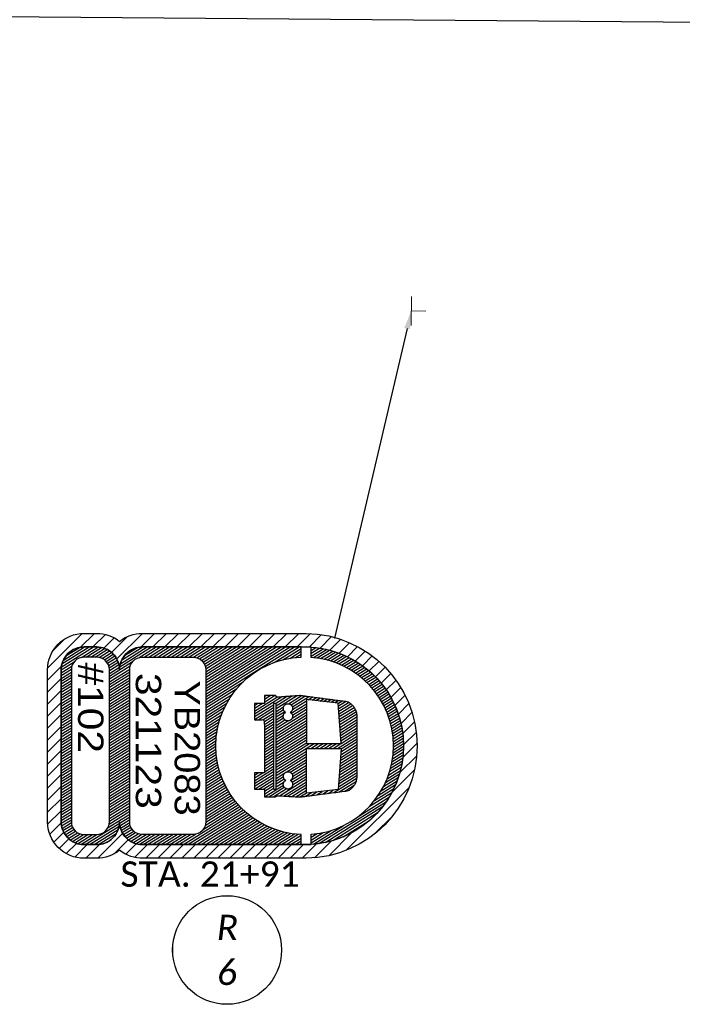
# Model space of a CAD drawing. Header units: feet. Extents: x 2241205 to 2250852, y 595253 to 597159.
# Tile 7 of 32: x 2245588 to 2245734, y 595827 to 596044. Entities that reach past the tile are written whole.
import ezdxf
from ezdxf import colors
from ezdxf.entities.mleader import LeaderData, LeaderLine
from ezdxf.enums import TextEntityAlignment as Align
from ezdxf.math import Vec2, Vec3

# ---------------------------------------------------------------- set-up
doc = ezdxf.new("R2010")
doc.units = ezdxf.units.FT
doc.header["$MEASUREMENT"] = 0
doc.set_wipeout_variables(frame=1)
doc.layers.add('SC_Scratch1', color=7, linetype='Continuous', plot=False)
for name, color, linetype in [('SN_P_Signs', 120, 'Continuous'), ('SN_P_Text', 7, 'Continuous'), ('SN_X_Public', 3, 'Continuous'), ('SN_X_Text', 7, 'Continuous')]:
    doc.layers.add(name, color=color, linetype=linetype)
doc.styles.add('P_Slanted_Normal', font='calibrii.ttf', dxfattribs={"height": 0.14})
doc.styles.get("Standard").update_dxf_attribs({"font": 'arial.ttf'})
doc.styles.add('Straight-Normal', font='font30.shx', dxfattribs={"height": 0.14})
doc.styles.add('X_Straight_Normal', font='calibril.ttf', dxfattribs={"height": 0.14})

# ---------------------------------------------------------------- blocks, each defined once
blk = doc.blocks.new('SGN1P')
at = {"layer": 'SN_X_Public', "color": 3, "linetype": 'Continuous', "lineweight": 0}
for p, q in [((0, 0.08), (0, -0.08)), ((0, 0), (-0.08, 0))]:
    blk.add_line(p, q, dxfattribs=at)
blk = doc.blocks.new('A$Ca7a18b77')
at = {"layer": 'SN_X_Public', "linetype": 'Continuous'}
for p, q in [((-6.96, 72.02), (-8.16, 73.95)), ((-6.46, 72.2), (-7.7, 74.19)), ((-5.95, 72.37), (-7.17, 74.32)), ((-5.43, 72.53), (-6.66, 74.49)), ((-4.9, 72.67), (-6.14, 74.65)), ((-4.37, 72.8), (-5.62, 74.8)), ((-3.83, 72.92), (-5.08, 74.93)), ((-3.27, 73.02), (-4.55, 75.05)), ((-2.71, 73.1), (-4, 75.16)), ((-2.14, 73.18), (-3.44, 75.26)), ((-1.56, 73.23), (-2.88, 75.34)), ((-0.97, 73.27), (-2.31, 75.41)), ((-0.37, 73.29), (-1.72, 75.46)), ((0.25, 73.29), (-1.13, 75.5)), ((0.88, 73.27), (-0.53, 75.52)), ((1.52, 73.23), (0.08, 75.53)), ((2.17, 73.17), (0.7, 75.52)), ((2.84, 73.09), (1.34, 75.49)), ((3.52, 72.97), (1.98, 75.44)), ((4.23, 72.83), (2.64, 75.37)), ((4.95, 72.66), (3.32, 75.28)), ((5.7, 72.44), (4, 75.16)), ((6.48, 72.19), (4.71, 75.02)), ((7.28, 71.89), (5.43, 74.84)), ((8.12, 71.53), (6.18, 74.64)), ((9, 71.1), (6.94, 74.4)), ((9.94, 70.58), (7.74, 74.11)), ((-10.69, 70.12), (-11.88, 72.01)), ((-10.25, 70.39), (-11.44, 72.29)), ((-9.8, 70.66), (-10.99, 72.56)), ((-9.35, 70.92), (-10.54, 72.82)), ((-8.88, 71.16), (-10.07, 73.07)), ((-8.41, 71.39), (-9.61, 73.3)), ((-7.94, 71.61), (-9.13, 73.53)), ((-7.45, 71.82), (-8.65, 73.74)), ((10.96, 69.94), (8.56, 73.78)), ((12.09, 69.11), (9.42, 73.39)), ((13.42, 67.97), (10.32, 72.94)), ((15.35, 65.87), (11.27, 72.39)), ((21.59, 56.86), (12.3, 71.73)), ((-13.57, 67.83), (-14.78, 69.76)), ((-13.18, 68.19), (-14.39, 70.12)), ((-12.79, 68.54), (-13.99, 70.46)), ((-12.38, 68.88), (-13.58, 70.79)), ((-11.97, 69.21), (-13.16, 71.11)), ((-11.55, 69.52), (-12.74, 71.42)), ((-11.13, 69.82), (-12.31, 71.72)), ((21.34, 58.25), (13.43, 70.9)), ((20.92, 59.91), (14.74, 69.8)), ((-15.73, 65.37), (-17, 67.4)), ((-15.39, 65.82), (-16.65, 67.82)), ((-15.05, 66.25), (-16.29, 68.23)), ((-14.69, 66.66), (-15.92, 68.63)), ((-14.33, 67.06), (-15.55, 69.02)), ((-13.95, 67.45), (-15.17, 69.4)), ((20.1, 62.22), (16.45, 68.04)), ((-16.99, 63.45), (-18.32, 65.57)), ((-16.69, 63.95), (-18, 66.05)), ((-16.38, 64.44), (-17.67, 66.51)), ((-16.06, 64.91), (-17.34, 66.96)), ((-4.67, 61.46), (-7.03, 65.24)), ((-4.08, 61.5), (-6.45, 65.3)), ((-3.49, 61.54), (-5.84, 65.3)), ((-2.9, 61.59), (-5.22, 65.3)), ((-2.31, 61.63), (-4.61, 65.3)), ((-1.72, 61.67), (-3.99, 65.3)), ((-1.13, 61.71), (-3.38, 65.3)), ((-0.54, 61.75), (-2.76, 65.3)), ((0.56, 60.97), (-2.15, 65.3)), ((0.69, 61.74), (-1.53, 65.3)), ((1.34, 61.7), (-0.92, 65.3)), ((1.98, 61.65), (-0.3, 65.3)), ((2.63, 61.61), (0.32, 65.3)), ((3.27, 61.56), (0.93, 65.3)), ((3.91, 61.51), (1.55, 65.3)), ((4.56, 61.47), (2.16, 65.3)), ((5.2, 61.42), (2.78, 65.3)), ((5.85, 61.38), (3.39, 65.3)), ((6.49, 61.33), (4.01, 65.3)), ((7.13, 61.29), (4.62, 65.3)), ((7.78, 61.24), (5.24, 65.3)), ((8.42, 61.2), (5.86, 65.3)), ((9.07, 61.15), (6.47, 65.3)), ((10.33, 60.11), (7.1, 65.28)), ((-18.08, 61.24), (-19.49, 63.51)), ((-17.82, 61.82), (-19.21, 64.05)), ((-17.56, 62.38), (-18.93, 64.57)), ((-17.28, 62.93), (-18.63, 65.08)), ((-8.21, 61.22), (-9.58, 63.41)), ((-7.62, 61.26), (-9.27, 63.89)), ((-7.03, 61.3), (-8.9, 64.29)), ((-6.44, 61.34), (-8.49, 64.63)), ((-5.85, 61.38), (-8.05, 64.9)), ((-5.26, 61.42), (-7.56, 65.11)), ((10.17, 61.35), (7.82, 65.12)), ((10.01, 62.59), (8.72, 64.66)), ((-18.94, 58.69), (-20.5, 61.19)), ((-18.75, 59.37), (-20.27, 61.8)), ((-18.54, 60.02), (-20.02, 62.39)), ((-18.32, 60.64), (-19.76, 62.96)), ((-9.53, 60.38), (-9.98, 61.09)), ((-9.39, 61.14), (-9.87, 61.9)), ((-8.8, 61.18), (-9.76, 62.72)), ((0.56, 59.98), (-0.51, 61.71)), ((21.74, 55.65), (17.66, 62.17)), ((-19.39, 56.45), (-21.12, 59.21)), ((-19.26, 57.23), (-20.93, 59.9)), ((-19.11, 57.98), (-20.72, 60.55)), ((-9.71, 58.7), (-10.19, 59.46)), ((-9.62, 59.54), (-10.08, 60.27)), ((0.56, 59), (-0.51, 60.72)), ((0.56, 58.01), (-0.51, 59.74)), ((0.56, 57.03), (-0.51, 58.75)), ((10.49, 58.87), (9.79, 60)), ((10.65, 57.63), (9.92, 58.8)), ((21.43, 55.16), (18.7, 59.52)), ((-20.43, 55.16), (-21.57, 56.99)), ((-19.81, 55.16), (-21.44, 57.76)), ((-19.49, 55.63), (-21.29, 58.5)), ((-9.99, 56.18), (-10.51, 57.02)), ((-9.89, 57.02), (-10.4, 57.83)), ((-9.8, 57.86), (-10.3, 58.65)), ((0.56, 56.04), (-0.51, 57.77)), ((0.56, 55.06), (-0.51, 56.78)), ((10.81, 56.39), (10.06, 57.6)), ((20.81, 55.16), (19.15, 57.82)), ((-21.66, 55.16), (-21.76, 55.32)), ((-21.04, 55.16), (-21.68, 56.18)), ((-8.6, 51), (-10.83, 54.57)), ((-10.17, 54.5), (-10.72, 55.39)), ((-10.08, 55.34), (-10.62, 56.2)), ((4.71, 47.43), (-0.51, 55.8)), ((4.1, 47.43), (-0.51, 54.81)), ((10.97, 55.14), (10.19, 56.4)), ((11.13, 53.9), (10.33, 55.19)), ((20.2, 55.16), (19.39, 56.45)), ((19.58, 55.16), (19.52, 55.25)), ((-18.39, 46.96), (-21.82, 52.46)), ((-18.99, 48.91), (-21.49, 52.92)), ((-19.3, 50.4), (-20.88, 52.92)), ((-19.48, 51.67), (-20.26, 52.92)), ((-19.56, 52.79), (-19.65, 52.92)), ((-9.3, 50.15), (-11.04, 52.94)), ((-9.04, 50.72), (-10.94, 53.76)), ((-7.99, 51.01), (-9.92, 54.1)), ((-7.21, 50.75), (-9.3, 54.1)), ((-6.75, 51), (-8.69, 54.1)), ((-6.1, 50.95), (-8.07, 54.1)), ((-3.29, 47.43), (-7.45, 54.1)), ((-2.67, 47.43), (-6.84, 54.1)), ((-2.06, 47.43), (-6.22, 54.1)), ((-1.44, 47.43), (-5.61, 54.1)), ((-0.83, 47.43), (-4.99, 54.1)), ((-0.21, 47.43), (-4.38, 54.1)), ((0.41, 47.43), (-3.76, 54.1)), ((1.02, 47.43), (-3.15, 54.1)), ((1.64, 47.43), (-2.53, 54.1)), ((2.25, 47.43), (-1.91, 54.1)), ((2.87, 47.43), (-1.3, 54.1)), ((3.48, 47.43), (-0.68, 54.1)), ((5.33, 47.43), (1.16, 54.1)), ((5.94, 47.43), (1.78, 54.1)), ((6.56, 47.43), (2.39, 54.1)), ((5.8, 49.63), (3.01, 54.1)), ((5.85, 50.54), (3.62, 54.1)), ((6.22, 50.92), (4.24, 54.1)), ((6.75, 51.06), (4.86, 54.1)), ((7.66, 50.59), (5.47, 54.1)), ((8.06, 50.94), (6.09, 54.1)), ((8.61, 51.04), (6.7, 54.1)), ((11.04, 48.14), (7.32, 54.1)), ((11.09, 49.04), (7.93, 54.1)), ((11.14, 49.95), (8.55, 54.1)), ((11.19, 50.85), (9.16, 54.1)), ((11.24, 51.76), (9.78, 54.1)), ((11.29, 52.67), (10.4, 54.1)), ((21.82, 48.62), (19.53, 52.28)), ((21.82, 49.61), (19.75, 52.92)), ((21.82, 50.59), (20.36, 52.92)), ((21.82, 51.58), (20.98, 52.92)), ((21.82, 52.56), (21.59, 52.92)), ((-9.58, 31.89), (-21.82, 51.47)), ((-10.2, 31.89), (-21.82, 50.49)), ((-8.21, 47.43), (-11.03, 51.93)), ((-8.83, 47.43), (-10.95, 50.82)), ((21.82, 46.65), (19.34, 50.62)), ((21.82, 47.64), (19.45, 51.43)), ((-10.81, 31.89), (-21.82, 49.5)), ((-11.43, 31.89), (-21.82, 48.52)), ((-9.34, 47.26), (-10.87, 49.71)), ((-7.06, 42.64), (-10.79, 48.59)), ((-7.6, 47.43), (-8.61, 49.05)), ((-6.98, 47.43), (-7.99, 49.04)), ((-6.37, 47.43), (-7.54, 49.31)), ((-5.75, 47.43), (-6.74, 49.01)), ((-5.13, 47.43), (-6.15, 49.05)), ((-4.52, 47.43), (-5.72, 49.35)), ((-3.9, 47.43), (-5.48, 49.96)), ((7.18, 47.43), (5.96, 49.37)), ((7.79, 47.43), (6.8, 49.02)), ((8.41, 47.43), (7.31, 49.19)), ((9.02, 47.43), (7.93, 49.18)), ((11.27, 44.82), (8.65, 49.01)), ((11.29, 45.77), (9.14, 49.21)), ((11.29, 46.75), (9.47, 49.66)), ((21.82, 43.7), (18.86, 48.43)), ((21.82, 44.68), (19.04, 49.13)), ((21.82, 45.67), (19.2, 49.86)), ((-12.04, 31.89), (-21.82, 47.53)), ((-12.66, 31.89), (-21.82, 46.55)), ((-9.66, 44.82), (-11.08, 47.09)), ((-10.27, 44.82), (-11.08, 46.11)), ((-7.68, 42.64), (-10.76, 47.57)), ((-6.45, 42.64), (-9.08, 46.85)), ((-5.83, 42.64), (-8.47, 46.85)), ((-5.74, 43.47), (-7.85, 46.85)), ((-5.74, 44.45), (-7.24, 46.85)), ((-5.35, 44.82), (-6.62, 46.85)), ((-4.73, 44.82), (-6.01, 46.85)), ((-4.12, 44.82), (-5.39, 46.85)), ((-3.5, 44.82), (-4.78, 46.85)), ((-2.89, 44.82), (-4.16, 46.85)), ((-2.27, 44.82), (-3.54, 46.85)), ((-1.65, 44.82), (-2.93, 46.85)), ((-1.04, 44.82), (-2.31, 46.85)), ((-0.42, 44.82), (-1.7, 46.85)), ((0.19, 44.82), (-1.08, 46.85)), ((0.81, 44.82), (-0.47, 46.85)), ((1.42, 44.82), (0.15, 46.85)), ((2.04, 44.82), (0.76, 46.85)), ((2.65, 44.82), (1.38, 46.85)), ((3.27, 44.82), (2, 46.85)), ((3.89, 44.82), (2.61, 46.85)), ((4.5, 44.82), (3.23, 46.85)), ((5.12, 44.82), (3.84, 46.85)), ((5.73, 44.82), (4.46, 46.85)), ((7.71, 42.64), (5.07, 46.85)), ((8.32, 42.64), (5.69, 46.85)), ((8.94, 42.64), (6.3, 46.85)), ((9.55, 42.64), (6.92, 46.85)), ((9.57, 43.59), (7.54, 46.85)), ((9.57, 44.58), (8.15, 46.85)), ((10.04, 44.82), (8.77, 46.85)), ((10.66, 44.82), (9.38, 46.85)), ((21.82, 39.76), (17.97, 45.92)), ((21.82, 40.74), (18.21, 46.51)), ((21.82, 41.73), (18.44, 47.13)), ((21.82, 42.71), (18.66, 47.77)), ((-13.27, 31.89), (-21.82, 45.56)), ((-13.89, 31.89), (-21.82, 44.58)), ((-14.51, 31.89), (-21.82, 43.59)), ((-10.89, 44.82), (-11.08, 45.12)), ((-8.3, 42.64), (-9.34, 44.3)), ((7.09, 42.64), (5.95, 44.47)), ((6.48, 42.64), (5.95, 43.48)), ((21.82, 35.82), (16.86, 43.75)), ((21.82, 36.8), (17.16, 44.26)), ((21.82, 37.79), (17.44, 44.8)), ((21.82, 38.77), (17.71, 45.35)), ((-15.12, 31.89), (-21.82, 42.61)), ((-15.74, 31.89), (-21.82, 41.62)), ((-8.91, 42.64), (-9.34, 43.32)), ((21.82, 30.89), (15.24, 41.41)), ((21.82, 31.88), (15.59, 41.85)), ((21.82, 32.86), (15.92, 42.3)), ((21.82, 33.85), (16.24, 42.77)), ((21.82, 34.83), (16.56, 43.25)), ((-16.35, 31.89), (-21.82, 40.64)), ((-16.96, 31.88), (-21.82, 39.65)), ((-8.97, 31.89), (-14.12, 40.14)), ((18.47, 31.32), (13.4, 39.43)), ((21.82, 26.95), (13.79, 39.8)), ((21.82, 27.94), (14.16, 40.19)), ((21.82, 28.92), (14.53, 40.58)), ((21.82, 29.91), (14.89, 40.99)), ((-17.52, 31.79), (-21.82, 38.67)), ((-18.02, 31.6), (-21.82, 37.68)), ((-8.35, 31.89), (-12.64, 38.75)), ((-7.74, 31.89), (-11.43, 37.81)), ((-7.12, 31.89), (-10.37, 37.1)), ((13.81, 31.89), (10.5, 37.18)), ((14.42, 31.89), (10.94, 37.47)), ((15.04, 31.89), (11.37, 37.76)), ((15.66, 31.89), (11.79, 38.07)), ((16.27, 31.89), (12.21, 38.39)), ((16.89, 31.89), (12.61, 38.73)), ((17.57, 31.78), (13.01, 39.07)), ((-18.46, 31.33), (-21.82, 36.7)), ((-18.86, 30.97), (-21.82, 35.71)), ((-6.5, 31.89), (-9.4, 36.53)), ((-5.89, 31.89), (-8.5, 36.06)), ((-5.27, 31.89), (-7.64, 35.68)), ((-4.66, 31.89), (-6.82, 35.35)), ((-4.04, 31.89), (-6.03, 35.08)), ((-3.43, 31.89), (-5.28, 34.85)), ((7.04, 31.89), (5.2, 34.83)), ((7.65, 31.89), (5.72, 34.98)), ((8.27, 31.89), (6.24, 35.14)), ((8.88, 31.89), (6.74, 35.32)), ((9.5, 31.89), (7.24, 35.51)), ((10.12, 31.89), (7.73, 35.71)), ((10.73, 31.89), (8.21, 35.93)), ((11.35, 31.89), (8.68, 36.15)), ((11.96, 31.89), (9.15, 36.39)), ((12.58, 31.89), (9.61, 36.64)), ((13.19, 31.89), (10.06, 36.91)), ((-19.19, 30.52), (-21.82, 34.73)), ((-19.45, 29.95), (-21.82, 33.74)), ((-19.58, 29.17), (-21.82, 32.76)), ((-2.81, 31.89), (-4.54, 34.66)), ((-2.2, 31.89), (-3.83, 34.5)), ((-1.58, 31.89), (-3.13, 34.38)), ((-0.96, 31.89), (-2.46, 34.28)), ((-0.35, 31.89), (-1.8, 34.21)), ((0.27, 31.89), (-1.15, 34.16)), ((0.88, 31.89), (-0.52, 34.13)), ((1.5, 31.89), (0.1, 34.13)), ((2.11, 31.89), (0.71, 34.14)), ((2.73, 31.89), (1.3, 34.17)), ((3.34, 31.89), (1.89, 34.22)), ((3.96, 31.89), (2.47, 34.28)), ((4.58, 31.89), (3.03, 34.36)), ((5.19, 31.89), (3.59, 34.46)), ((5.81, 31.89), (4.13, 34.57)), ((6.42, 31.89), (4.67, 34.69)), ((-19.58, 28.19), (-21.82, 31.77)), ((-19.58, 27.21), (-21.82, 30.79)), ((-19.58, 26.22), (-21.82, 29.8)), ((-19.58, 25.24), (-21.82, 28.82)), ((21.82, 25.97), (19.53, 29.63)), ((21.82, 24.98), (19.58, 28.56)), ((-19.58, 24.25), (-21.82, 27.83)), ((-19.58, 23.27), (-21.82, 26.85)), ((21.82, 23.99), (19.58, 27.58)), ((21.82, 23.01), (19.58, 26.59)), ((-19.58, 22.28), (-21.82, 25.86)), ((-19.58, 21.3), (-21.82, 24.88)), ((21.82, 22.02), (19.58, 25.61)), ((21.82, 21.04), (19.58, 24.62)), ((-19.58, 20.31), (-21.82, 23.89)), ((-19.58, 19.33), (-21.82, 22.91)), ((-19.58, 18.34), (-21.82, 21.92)), ((21.82, 20.05), (19.58, 23.64)), ((21.82, 19.07), (19.58, 22.65)), ((-19.5, 17.22), (-21.82, 20.94)), ((-17.42, 12.91), (-21.82, 19.95)), ((21.82, 18.08), (19.58, 21.67)), ((21.77, 17.18), (19.58, 20.68)), ((21.61, 16.45), (19.58, 19.7)), ((-18.12, 13.05), (-21.82, 18.97)), ((-18.92, 13.34), (-21.82, 17.98)), ((21.38, 15.84), (19.58, 18.71)), ((21.1, 15.3), (19.58, 17.73)), ((-19.93, 13.97), (-21.7, 16.8)), ((-15.38, 10.63), (-18.59, 15.76)), ((-14.76, 10.63), (-17.64, 15.24)), ((19.17, 13.47), (17.97, 15.37)), ((19.61, 13.74), (18.42, 15.64)), ((20.03, 14.05), (18.82, 15.99)), ((20.42, 14.42), (19.16, 16.43)), ((20.77, 14.83), (19.43, 16.99)), ((-14.15, 10.63), (-16.95, 15.11)), ((-13.53, 10.63), (-16.33, 15.11)), ((-12.92, 10.63), (-15.71, 15.11)), ((-12.3, 10.63), (-15.1, 15.11)), ((-11.69, 10.63), (-14.48, 15.11)), ((-11.07, 10.63), (-13.87, 15.11)), ((-10.45, 10.63), (-13.25, 15.11)), ((-9.84, 10.63), (-12.64, 15.11)), ((-9.22, 10.63), (-12.02, 15.11)), ((-8.61, 10.63), (-11.4, 15.11)), ((-7.99, 10.63), (-10.79, 15.11)), ((-7.38, 10.63), (-10.17, 15.11)), ((-6.76, 10.63), (-9.56, 15.11)), ((-6.15, 10.63), (-8.94, 15.11)), ((-5.53, 10.63), (-8.33, 15.11)), ((-4.91, 10.63), (-7.71, 15.11)), ((-4.3, 10.63), (-7.1, 15.11)), ((-3.68, 10.63), (-6.48, 15.11)), ((-3.07, 10.63), (-5.86, 15.11)), ((-2.45, 10.63), (-5.25, 15.11)), ((-1.84, 10.63), (-4.63, 15.11)), ((-1.22, 10.63), (-4.02, 15.11)), ((-0.61, 10.63), (-3.4, 15.11)), ((0.01, 10.63), (-2.79, 15.11)), ((0.63, 10.63), (-2.17, 15.11)), ((1.24, 10.63), (-1.56, 15.11)), ((1.86, 10.63), (-0.94, 15.11)), ((2.47, 10.63), (-0.32, 15.11)), ((3.09, 10.63), (0.29, 15.11)), ((3.7, 10.63), (0.91, 15.11)), ((4.32, 10.63), (1.52, 15.11)), ((4.93, 10.63), (2.14, 15.11)), ((5.55, 10.63), (2.75, 15.11)), ((6.16, 10.63), (3.37, 15.11)), ((6.78, 10.63), (3.98, 15.11)), ((7.4, 10.63), (4.6, 15.11)), ((8.01, 10.63), (5.21, 15.11)), ((8.63, 10.63), (5.83, 15.11)), ((9.24, 10.63), (6.45, 15.11)), ((9.86, 10.63), (7.06, 15.11)), ((10.47, 10.63), (7.68, 15.11)), ((11.09, 10.63), (8.29, 15.11)), ((11.7, 10.63), (8.91, 15.11)), ((12.32, 10.63), (9.52, 15.11)), ((12.94, 10.63), (10.14, 15.11)), ((13.55, 10.63), (10.75, 15.11)), ((14.17, 10.63), (11.37, 15.11)), ((14.78, 10.63), (11.99, 15.11)), ((15.4, 10.63), (12.6, 15.11)), ((16.01, 10.63), (13.22, 15.11)), ((16.63, 10.63), (13.83, 15.11)), ((17.27, 10.59), (14.45, 15.11)), ((18.05, 10.33), (15.06, 15.11)), ((21.82, 5.28), (15.68, 15.11)), ((17.65, 12.94), (16.29, 15.11)), ((18.18, 13.07), (16.91, 15.11)), ((18.69, 13.24), (17.47, 15.19)), ((-19.31, 9.04), (-20.6, 11.11)), ((-19, 9.54), (-20.23, 11.5)), ((-18.63, 9.93), (-19.83, 11.84)), ((-18.21, 10.24), (-19.4, 12.14)), ((-17.74, 10.46), (-18.94, 12.38)), ((-17.21, 10.6), (-18.45, 12.59)), ((-16.61, 10.63), (-17.93, 12.74)), ((-15.99, 10.63), (-17.37, 12.83)), ((21.82, 6.26), (17.75, 12.77)), ((21.82, 7.25), (18.5, 12.57)), ((21.8, 8.26), (19.37, 12.15)), ((21.32, 10.02), (20.74, 10.95)), ((-19.58, 5.54), (-21.7, 8.92)), ((-19.58, 6.52), (-21.5, 9.59)), ((-19.58, 7.51), (-21.25, 10.17)), ((-19.52, 8.4), (-20.94, 10.67)), ((-17.38, 0.03), (-21.82, 7.15)), ((-19.52, 4.45), (-21.81, 8.12)), ((21.77, 4.37), (19.58, 7.88)), ((21.62, 3.63), (19.58, 6.89)), ((-18.07, 0.17), (-21.82, 6.16)), ((-18.87, 0.45), (-21.82, 5.18)), ((21.39, 3.01), (19.58, 5.91)), ((21.11, 2.47), (19.58, 4.92)), ((-19.85, 1.04), (-21.72, 4.03)), ((-16.74, 0), (-18.51, 2.83)), ((-16.12, 0), (-17.6, 2.36)), ((-15.51, 0), (-16.91, 2.24)), ((-14.89, 0), (-16.29, 2.24)), ((-14.28, 0), (-15.67, 2.24)), ((-13.66, 0), (-15.06, 2.24)), ((-13.05, 0), (-14.44, 2.24)), ((-12.43, 0), (-13.83, 2.24)), ((-11.81, 0), (-13.21, 2.24)), ((-11.2, 0), (-12.6, 2.24)), ((-10.58, 0), (-11.98, 2.24)), ((-9.97, 0), (-11.37, 2.24)), ((-9.35, 0), (-10.75, 2.24)), ((-8.74, 0), (-10.13, 2.24)), ((-8.12, 0), (-9.52, 2.24)), ((-7.51, 0), (-8.9, 2.24)), ((-6.89, 0), (-8.29, 2.24)), ((-6.27, 0), (-7.67, 2.24)), ((-5.66, 0), (-7.06, 2.24)), ((-5.04, 0), (-6.44, 2.24)), ((-4.43, 0), (-5.83, 2.24)), ((-3.81, 0), (-5.21, 2.24)), ((-3.2, 0), (-4.59, 2.24)), ((-2.58, 0), (-3.98, 2.24)), ((-1.97, 0), (-3.36, 2.24)), ((-1.35, 0), (-2.75, 2.24)), ((-0.73, 0), (-2.13, 2.24)), ((-0.12, 0), (-1.52, 2.24)), ((0.5, 0), (-0.9, 2.24)), ((1.11, 0), (-0.29, 2.24)), ((1.73, 0), (0.33, 2.24)), ((2.34, 0), (0.94, 2.24)), ((2.96, 0), (1.56, 2.24)), ((3.57, 0), (2.18, 2.24)), ((4.19, 0), (2.79, 2.24)), ((4.81, 0), (3.41, 2.24)), ((5.42, 0), (4.02, 2.24)), ((6.04, 0), (4.64, 2.24)), ((6.65, 0), (5.25, 2.24)), ((7.27, 0), (5.87, 2.24)), ((7.88, 0), (6.48, 2.24)), ((8.5, 0), (7.1, 2.24)), ((9.11, 0), (7.72, 2.24)), ((9.73, 0), (8.33, 2.24)), ((10.35, 0), (8.95, 2.24)), ((10.96, 0), (9.56, 2.24)), ((11.58, 0), (10.18, 2.24)), ((12.19, 0), (10.79, 2.24)), ((12.81, 0), (11.41, 2.24)), ((13.42, 0), (12.02, 2.24)), ((14.04, 0), (12.64, 2.24)), ((14.65, 0), (13.26, 2.24)), ((15.27, 0), (13.87, 2.24)), ((15.88, 0), (14.49, 2.24)), ((16.5, 0), (15.1, 2.24)), ((17.11, 0.01), (15.72, 2.24)), ((17.68, 0.08), (16.33, 2.24)), ((18.22, 0.21), (16.95, 2.24)), ((18.72, 0.39), (17.51, 2.33)), ((19.19, 0.61), (18, 2.52)), ((19.64, 0.89), (18.45, 2.79)), ((20.05, 1.21), (18.84, 3.14)), ((20.44, 1.57), (19.18, 3.59)), ((20.8, 1.99), (19.44, 4.16))]:
    blk.add_line(p, q, dxfattribs=at)
at = {"layer": 'SN_X_Public', "flags": 128}
for points in [[(19.53, 55.16, 0.928468), (-19.53, 55.16), (-21.77, 55.16, -0.935584), (21.77, 55.16)], [(16.78, 12.87, 0.414214), (21.82, 17.9), (21.82, 29.09), (21.82, 52.92), (19.57, 52.92, -0.960589), (-19.57, 52.92), (-21.82, 52.92), (-21.82, 29.09), (-21.82, 17.9, 0.414214), (-16.78, 12.87, 0.414214), (-21.82, 7.83), (-21.82, 5.04, 0.414214), (-16.78, 0), (16.78, 0, 0.414214), (21.82, 5.04), (21.82, 7.83, 0.414214)], [(-16.78, 31.89), (16.78, 31.89, -0.414214), (19.58, 29.09), (19.58, 17.9, -0.414214), (16.78, 15.11), (-16.78, 15.11, -0.414214), (-19.58, 17.9), (-19.58, 29.09, -0.414214)], [(-19.58, 7.83), (-19.58, 5.04, 0.414214), (-16.78, 2.24), (16.78, 2.24, 0.414214), (19.58, 5.04), (19.58, 7.83, 0.414214), (16.78, 10.63), (-16.78, 10.63, 0.414214)]]:
    blk.add_lwpolyline(points, format="xyb", close=True, dxfattribs=at)
at = {"layer": 'SN_X_Public'}
for points in [[(-10.21, 54.1), (-0.51, 54.1), (-0.51, 61.75), (-9.45, 61.13)], [(9.66, 61.11), (10.45, 54.1), (0.56, 54.1), (0.56, 61.75)]]:
    blk.add_lwpolyline(points, close=True, dxfattribs=at)
at = {"layer": 'SN_X_Public', "flags": 128}
for points in [[(-21.82, 52.92), (-21.82, 54.04)], [(21.82, 52.92), (21.82, 54.04)]]:
    blk.add_lwpolyline(points, dxfattribs=at)
at = {"layer": 'SN_X_Public'}
blk.add_lwpolyline([(-7.4, 47.43), (-9.34, 47.43), (-9.34, 46.85), (9.57, 46.85), (9.57, 47.43), (7.62, 47.43), (-7.41, 47.43)], dxfattribs=at)
for start, end in [(176.1878, 179.1285), (0.8715, 3.8122)]:
    blk.add_arc((0, 53.71), 21.82, start, end, dxfattribs=at)
for points, weights, knots in [([(5.95, 44.82), (0.11, 44.82), (-5.74, 44.82), (-5.74, 43.73), (-5.74, 42.64), (-7.54, 42.64), (-9.34, 42.64), (-9.34, 43.73), (-9.34, 44.82), (-10.21, 44.82), (-11.08, 44.82), (-11.08, 46.04), (-11.08, 47.27), (-10.9, 47.44), (-10.72, 47.61), (-10.9, 50.14), (-11.08, 52.68), (-10.99, 53.39), (-10.89, 54.1), (-10.3, 58.63), (-9.7, 63.17), (-8.76, 65.21), (-6.52, 65.3), (0.12, 65.3), (6.76, 65.3), (9.03, 65.26), (9.94, 63.17), (10.52, 58.63), (11.11, 54.1), (11.2, 53.39), (11.29, 52.68), (11.15, 50.14), (11.01, 47.61), (11.15, 47.42), (11.29, 47.22), (11.29, 46.02), (11.29, 44.82), (10.43, 44.82), (9.57, 44.82), (9.57, 43.73), (9.57, 42.64), (7.76, 42.64), (5.95, 42.64), (5.95, 43.73), (5.95, 44.82)], [1, 1, 1, 1, 1, 1, 1, 1, 1, 1, 1, 1, 1, 1, 1, 1, 1, 1, 1, 1, 1, 0.853988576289, 1, 1, 1, 0.842084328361, 1, 1, 1, 1, 1, 1, 1, 1, 1, 1, 1, 1, 1, 1, 1, 1, 1, 1, 1], [0, 0, 0, 1, 1, 2, 2, 3, 3, 4, 4, 5, 5, 6, 6, 7, 7, 8, 8, 9, 9, 10, 10, 11.094385, 11.094385, 12.094385, 12.094385, 13.233705, 13.233705, 14.233705, 14.233705, 15.233705, 15.233705, 16.233705, 16.233705, 17.233705, 17.233705, 18.233705, 18.233705, 19.233705, 19.233705, 20.233705, 20.233705, 21.233705, 21.233705, 22.233705, 22.233705, 22.233705]), ([(-7.39, 50.53), (-7.78, 51.21), (-8.54, 51.02), (-9.3, 50.82), (-9.3, 50.03), (-9.31, 49.25), (-8.55, 49.04), (-7.8, 48.83), (-7.4, 49.5), (-7.01, 48.82), (-6.25, 49.02), (-5.49, 49.21), (-5.48, 50), (-5.47, 50.78), (-6.23, 51), (-6.99, 51.21), (-7.39, 50.53)], [1, 0.793800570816, 1, 0.793800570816, 1, 0.793800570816, 1, 0.793800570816, 1, 0.793800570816, 1, 0.793800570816, 1, 0.793800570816, 1, 0.793800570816, 1], [0, 0, 0, 1.307527, 1.307527, 2.615054, 2.615054, 3.922581, 3.922581, 5.230108, 5.230108, 6.537635, 6.537635, 7.845162, 7.845162, 9.152688, 9.152688, 10.460215, 10.460215, 10.460215]), ([(7.63, 50.55), (7.24, 51.23), (6.48, 51.03), (5.72, 50.83), (5.72, 50.05), (5.71, 49.26), (6.46, 49.05), (7.22, 48.84), (7.62, 49.52), (8.01, 48.83), (8.77, 49.03), (9.53, 49.23), (9.54, 50.02), (9.54, 50.8), (8.79, 51.01), (8.03, 51.22), (7.63, 50.55)], [1, 0.793800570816, 1, 0.793800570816, 1, 0.793800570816, 1, 0.793800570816, 1, 0.793800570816, 1, 0.793800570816, 1, 0.793800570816, 1, 0.793800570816, 1], [0, 0, 0, 1.307527, 1.307527, 2.615054, 2.615054, 3.922581, 3.922581, 5.230108, 5.230108, 6.537635, 6.537635, 7.845162, 7.845162, 9.152688, 9.152688, 10.460215, 10.460215, 10.460215])]:
    blk.add_rational_spline(points, weights, degree=2, knots=knots, dxfattribs=at)
at = {"layer": 'SN_X_Public', "style": 'Straight-Normal'}
for s, width, p in [('YB2083', 1.12, (0.49, 27.83)), ('321123', 1.2, (-1.1, 19.26)), ('#102', 1.2, (-8.41, 6.52))]:
    blk.add_text(s, height=5.6, dxfattribs=dict(at, width=width)).set_placement(p, align=Align.MIDDLE_CENTER)

msp = doc.modelspace()

# ---------------------------------------------------------------- hatches: boundary and pattern name
at = {"layer": 'SN_P_Signs'}
h = msp.add_hatch(dxfattribs=at)
h.set_pattern_fill('ANSI31', color=1, scale=15, angle=180)
h.set_pattern_definition([(225, (4491125.8577, 1192281.5719), (1.3258252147, -1.3258252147), [])])
h.paths.add_polyline_path([(2245650.77, 595862.03), (2245614.81, 595862.03, -0.424371), (2245609.6, 595867.07, -0.414214), (2245604.56, 595862.03), (2245601.76, 595862.03, -0.414214), (2245596.73, 595867.07), (2245596.73, 595900.64, -0.414214), (2245601.76, 595905.67), (2245604.56, 595905.67, -0.414214), (2245609.6, 595900.64, -0.414214), (2245614.63, 595905.67), (2245625.82, 595905.67), (2245626.15, 595908.67), (2245614.63, 595908.67, 0.170946), (2245609.6, 595906.9, 0.170946), (2245604.56, 595908.67), (2245601.76, 595908.67, 0.414214), (2245593.73, 595900.64), (2245593.73, 595867.07, 0.414214), (2245601.76, 595859.03), (2245604.56, 595859.03, 0.170938), (2245609.6, 595860.81, 0.178172), (2245614.86, 595859.03), (2245650.79, 595859.03, 0.410043), (2245675.26, 595883.85, 0.410043), (2245650.79, 595908.67), (2245626.15, 595908.67), (2245625.82, 595905.67), (2245650.77, 595905.67, -0.409765), (2245672.26, 595883.85, -0.409765)])

# ---------------------------------------------------------------- linework, layer by layer
at = {"layer": 'SC_Scratch1'}
msp.add_line((2246105.37, 596040.65), (2244505.42, 596053.27), dxfattribs=at)
at = {"layer": 'SN_P_Signs', "flags": 128}
for points in [[(2245675.26, 595883.85, -0.410043), (2245650.79, 595859.03), (2245614.86, 595859.03, -0.178172), (2245609.6, 595860.81, -0.170938), (2245604.56, 595859.03), (2245601.76, 595859.03, -0.414214), (2245593.73, 595867.07), (2245593.73, 595900.64, -0.414214), (2245601.76, 595908.67), (2245604.56, 595908.67, -0.170946), (2245609.6, 595906.9, -0.170946), (2245614.63, 595908.67), (2245650.79, 595908.67, -0.410043)], [(2245672.26, 595883.85, -0.409765), (2245650.77, 595862.03), (2245614.81, 595862.03, -0.424371), (2245609.6, 595867.07, -0.414214), (2245604.56, 595862.03), (2245601.76, 595862.03, -0.414214), (2245596.73, 595867.07), (2245596.73, 595900.64, -0.414214), (2245601.76, 595905.67), (2245604.56, 595905.67, -0.414214), (2245609.6, 595900.64, -0.414214), (2245614.63, 595905.67), (2245650.77, 595905.67, -0.409765)]]:
    msp.add_lwpolyline(points, format="xyb", close=True, dxfattribs=at)

# ---------------------------------------------------------------- block references
at = {"layer": 'SN_X_Public', "xscale": 40, "yscale": 40, "zscale": 40, "rotation": 179.6349310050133}
msp.add_blockref('SGN1P', (2245673.95, 595979.84), dxfattribs=at)
at = {"layer": 'SN_X_Public', "rotation": 270}
msp.add_blockref('A$Ca7a18b77', (2245596.73, 595883.85), dxfattribs=at)

# ---------------------------------------------------------------- texts
at = {"layer": 'SN_X_Text', "insert": (2245629.56, 595855.5), "char_height": 5.6, "attachment_point": 5, "style": 'X_Straight_Normal'}
msp.add_mtext('\\A1;STA. 21+91', dxfattribs=at)

# ---------------------------------------------------------------- leaders
at = {"layer": 'SN_X_Text', "linetype": 'Continuous'}
ml = msp.add_multileader_mtext('Standard', dxfattribs=at)
ml.set_content('', color=256)
ml.set_leader_properties()
ml.build(insert=Vec2(0, 0))
ml.multileader.update_dxf_attribs({"text_right_attachment_type": 6, "dogleg_length": 0, "scale": 40})
ctx = ml.context
ctx.base_point, ctx.scale, ctx.char_height, ctx.landing_gap_size, ctx.plane_origin = Vec3(2245656.87, 595907.71), 40, 0.18, 0.09, Vec3(2245590.73, 595931.96)
ctx.right_attachment, ctx.text_align_type = 6, 2
notes = []
notes.append((ctx, [(1, (1, 1, 0), (2245657.05, 595907.62), (-1, 0), 0, [(0, [(2245673.95, 595979.84)], 0, [])])]))
ctx.mtext.insert, ctx.mtext.alignment, ctx.mtext.flow_direction = Vec3(2245656.96, 595907.8), 3, 5
for ctx, leaders in notes:
    for number, flags, end, landing, length, lines in leaders:
        leader = LeaderData()
        leader.index, (leader.has_last_leader_line, leader.has_dogleg_vector, leader.attachment_direction) = number, flags
        leader.last_leader_point, leader.dogleg_vector, leader.dogleg_length = Vec3(end), Vec3(landing), length
        for number, points, colour, breaks in lines:
            line = LeaderLine()
            line.index, line.vertices, line.color, line.breaks = number, Vec3.list(points), colors.encode_raw_color(colour), breaks
            leader.lines.append(line)
        ctx.leaders.append(leader)

# ---------------------------------------------------------------- wipeouts: each hides what was drawn before it
msp.add_wipeout([(2245621.4, 595839.71), (2245621.5, 595840.59), (2245621.69, 595841.59), (2245621.92, 595842.41), (2245622.23, 595843.26), (2245622.62, 595844.12), (2245623.06, 595844.93), (2245623.53, 595845.65), (2245623.97, 595846.25), (2245624.49, 595846.85), (2245625.09, 595847.47), (2245625.81, 595848.1), (2245626.44, 595848.57), (2245626.99, 595848.94), (2245627.66, 595849.32), (2245628.36, 595849.67), (2245629.12, 595849.98), (2245629.97, 595850.27), (2245631, 595850.52), (2245631.88, 595850.66), (2245632.82, 595850.73), (2245633.32, 595850.75), (2245634.18, 595850.71), (2245635.06, 595850.62), (2245636.07, 595850.42), (2245636.92, 595850.19), (2245637.76, 595849.89), (2245638.73, 595849.45), (2245639.46, 595849.05), (2245640.12, 595848.62), (2245640.81, 595848.11), (2245641.44, 595847.56), (2245642.01, 595846.99), (2245642.5, 595846.45), (2245642.91, 595845.92), (2245643.44, 595845.16), (2245643.86, 595844.43), (2245644.23, 595843.68), (2245644.54, 595842.92), (2245644.77, 595842.23), (2245644.96, 595841.51), (2245645.08, 595840.91), (2245645.18, 595840.28), (2245645.25, 595839.51), (2245645.27, 595838.79), (2245645.25, 595838), (2245645.16, 595837.18), (2245645.03, 595836.41), (2245644.88, 595835.73), (2245644.68, 595835.07), (2245644.44, 595834.42), (2245644.22, 595833.88), (2245643.85, 595833.13), (2245643.49, 595832.51), (2245643.11, 595831.93), (2245642.6, 595831.25), (2245642.14, 595830.72), (2245641.77, 595830.34), (2245641.24, 595829.83), (2245640.85, 595829.51), (2245640.21, 595829.02), (2245639.36, 595828.48), (2245638.47, 595828), (2245637.82, 595827.71), (2245637.07, 595827.44), (2245636.1, 595827.16), (2245635.58, 595827.05), (2245634.85, 595826.93), (2245634.3, 595826.87), (2245633.74, 595826.84), (2245633.32, 595826.83), (2245633.07, 595826.84), (2245632.61, 595826.85), (2245632.21, 595826.89), (2245631.73, 595826.94), (2245631.25, 595827.01), (2245630.75, 595827.11), (2245630.23, 595827.24), (2245629.63, 595827.42), (2245628.71, 595827.76), (2245627.93, 595828.12), (2245627.3, 595828.46), (2245626.6, 595828.9), (2245626.03, 595829.31), (2245625.36, 595829.87), (2245624.6, 595830.61), (2245624.05, 595831.23), (2245623.49, 595831.99), (2245623.1, 595832.57), (2245622.7, 595833.3), (2245622.33, 595834.09), (2245622.01, 595834.91), (2245621.73, 595835.83), (2245621.56, 595836.62), (2245621.44, 595837.46), (2245621.38, 595838.19), (2245621.36, 595838.79)]).dxf.layer = 'SN_P_Text'

# ---------------------------------------------------------------- next in the draw order: linework, layer by layer
at = {"layer": 'SN_P_Text'}
msp.add_circle((2245633.32, 595838.79), 12, dxfattribs=at)

# ---------------------------------------------------------------- next in the draw order: texts
at = {"layer": 'SN_P_Text', "char_height": 5.6, "attachment_point": 5, "style": 'P_Slanted_Normal'}
for s, insert in [('\\A1;R', (2245633.39, 595843.75)), ('\\A1;6', (2245633.28, 595833.83))]:
    msp.add_mtext(s, dxfattribs=dict(at, insert=insert))

doc.saveas('drawing.dxf')
